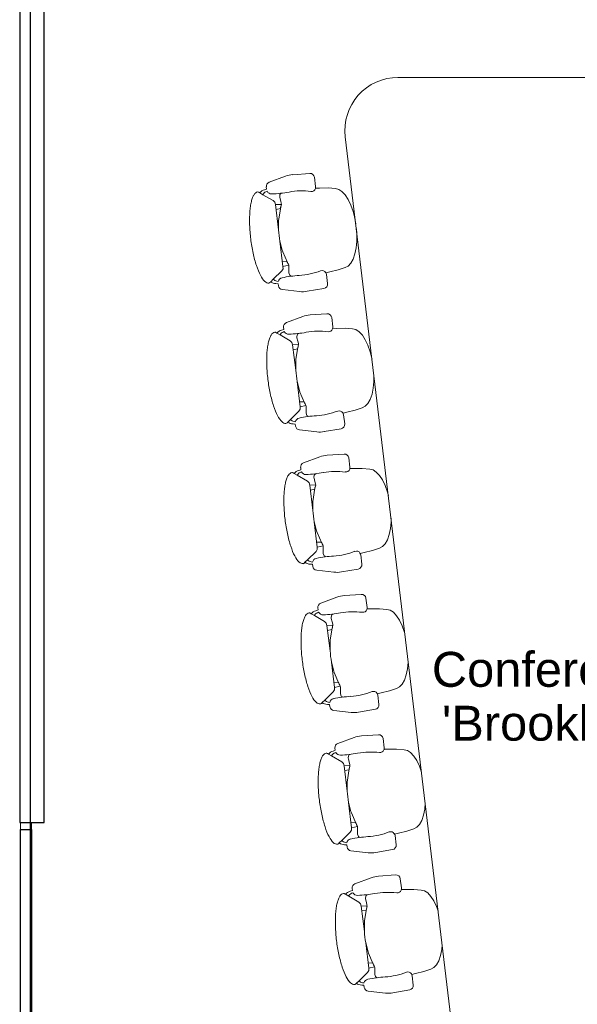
# Model space of a CAD drawing. Header units: inches. Extents: x -1 to 4727, y -3 to 1727.
# Tile 58 of 163: x 2649 to 2775, y 207 to 430. Entities that reach past the tile are written whole.
import ezdxf

# ---------------------------------------------------------------- set-up
doc = ezdxf.new("R2010")
doc.units = ezdxf.units.IN
doc.header["$LTSCALE"] = 42
doc.header["$MEASUREMENT"] = 0
doc.layers.get('0').update_dxf_attribs({"linetype": 'CONTINUOUS'})
for name, color, linetype in [('I-FURN-CONF', 9, 'CONTINUOUS'), ('I-GLAZ', 8, 'CONTINUOUS'), ('I-WALL', 8, 'CONTINUOUS'), ('Room Names & IDs', 7, 'CONTINUOUS'), ('triSpaceLayer', 7, 'CONTINUOUS')]:
    doc.layers.add(name, color=color, linetype=linetype)
doc.styles.add('PDF Helvetica', font='Helvetica.ttf')

# ---------------------------------------------------------------- blocks, each defined once
blk = doc.blocks.new('Rectangular Mullion - IOC - Typical-7565970-FURNITURE PLAN - FLOOR 09 - EAST')
at = {"lineweight": 18}
for p, q in [((-1.5625, 1.25), (0, 1.25)), ((-1.5625, -1.25), (-1.5625, 1.25)), ((0, 1.25), (0, -1.25)), ((0, -1.25), (-1.5625, -1.25))]:
    blk.add_line(p, q, dxfattribs=at)
blk = doc.blocks.new('CISCO Conference Units - Type 18_-4_ x 8_-6_-V194-FURNITURE PLAN - FLOOR 09 - EAST')
at = {"lineweight": 9}
for p, q in [((36.91, 127), (-36.91, 127)), ((-48.83, 113.57), (-21.23, -116.43)), ((-60.7, 104.98), (-56.86, 105.25)), ((-66.05, 103.25), (-62.36, 104.62)), ((-55.8, 104.38), (-55.54, 102.31)), ((-68.4, 101), (-68.19, 100.87)), ((-67.47, 100.45), (-68.19, 100.87)), ((-67.47, 100.45), (-65.17, 99.1)), ((-67.14, 101.55), (-66.65, 101.72)), ((-66.51, 101.23), (-66.8, 101.11)), ((-66.65, 101.72), (-66.7, 102.21)), ((-63.68, 99.93), (-63.61, 100.47)), ((-63.61, 100.47), (-63.53, 100.62)), ((-63.53, 100.62), (-63.28, 100.8)), ((-55.57, 101.96), (-54.67, 101.96)), ((-54.67, 101.96), (-52.74, 101.98)), ((-52.74, 101.98), (-51.05, 101.82)), ((-51.05, 101.82), (-50.32, 101.66)), ((-50.32, 101.66), (-49.58, 101.19)), ((-49.58, 101.19), (-48.86, 100.42)), ((-48.86, 100.42), (-48.18, 99.38)), ((-65.17, 99.1), (-64.77, 98.73)), ((-64.77, 98.73), (-64.65, 98.22)), ((-63.3, 98.26), (-64.65, 98.22)), ((-64.65, 98.22), (-63.92, 92.49)), ((-63.67, 99.81), (-63.68, 99.93)), ((-63.45, 99.01), (-63.67, 99.81)), ((-63.33, 98.5), (-63.45, 99.01)), ((-63.45, 97.6), (-63.29, 98.21)), ((-63.29, 98.21), (-63.33, 98.5)), ((-48.18, 99.38), (-47.58, 98.11)), ((-47.58, 98.11), (-47.07, 96.66)), ((-64.51, 97.11), (-63.51, 97.3)), ((-63.9, 94.95), (-63.45, 97.6)), ((-47.07, 96.66), (-46.76, 95.43)), ((-63.92, 92.49), (-63.91, 94.6)), ((-63.91, 94.6), (-63.9, 94.95)), ((-63.61, 89.91), (-62.93, 84.17)), ((-63.08, 87.87), (-63.61, 89.91)), ((-46.24, 89.94), (-46.39, 88.4)), ((-46.24, 91.2), (-46.24, 89.94)), ((-62.98, 87.52), (-63.08, 87.87)), ((-61.92, 85.06), (-62.98, 87.52)), ((-46.67, 87.03), (-47.07, 85.86)), ((-46.39, 88.4), (-46.67, 87.03)), ((-63.06, 85.28), (-62.04, 85.34)), ((-61.61, 84.51), (-61.92, 85.06)), ((-47.58, 84.94), (-48.19, 84.3)), ((-47.07, 85.86), (-47.58, 84.94)), ((-63.22, 83.2), (-65.13, 81.32)), ((-62.92, 83.64), (-63.22, 83.2)), ((-61.61, 84.46), (-62.93, 84.17)), ((-62.93, 84.17), (-62.92, 83.64)), ((-61.58, 84.22), (-61.61, 84.51)), ((-61.59, 82.87), (-61.57, 83.69)), ((-61.57, 82.75), (-61.59, 82.87)), ((-61.57, 83.69), (-61.58, 84.22)), ((-61.37, 82.23), (-61.57, 82.75)), ((-52.34, 82.96), (-53.21, 82.74)), ((-50.46, 83.41), (-52.34, 82.96)), ((-48.86, 83.97), (-50.46, 83.41)), ((-48.19, 84.3), (-48.86, 83.97)), ((-65.71, 80.74), (-65.89, 80.57)), ((-65.71, 80.74), (-65.13, 81.32)), ((-64.02, 80.3), (-64.53, 80.33)), ((-64.31, 80.85), (-64.01, 80.8)), ((-63.94, 79.8), (-64.02, 80.3)), ((-61.25, 82.11), (-61.37, 82.23)), ((-60.97, 82), (-61.25, 82.11)), ((-53.1, 82.4), (-52.85, 80.34)), ((-59.16, 78.52), (-63.07, 78.95)), ((-53.67, 79.23), (-57.45, 78.57)), ((-62.16, 71.49), (-58.47, 72.86)), ((-56.81, 73.22), (-52.98, 73.49)), ((-51.91, 72.61), (-51.66, 70.55)), ((-64.51, 69.24), (-64.3, 69.11)), ((-63.59, 68.69), (-64.3, 69.11)), ((-63.25, 69.79), (-62.76, 69.95)), ((-62.63, 69.46), (-62.91, 69.34)), ((-62.76, 69.95), (-62.81, 70.45)), ((-51.68, 70.2), (-50.78, 70.19)), ((-50.78, 70.19), (-48.85, 70.21)), ((-48.85, 70.21), (-47.17, 70.06)), ((-47.17, 70.06), (-46.43, 69.9)), ((-46.43, 69.9), (-45.69, 69.43)), ((-45.69, 69.43), (-44.97, 68.66)), ((-63.59, 68.69), (-61.28, 67.33)), ((-61.28, 67.33), (-60.89, 66.97)), ((-60.89, 66.97), (-60.76, 66.45)), ((-59.8, 68.16), (-59.73, 68.71)), ((-59.78, 68.05), (-59.8, 68.16)), ((-59.57, 67.25), (-59.78, 68.05)), ((-59.73, 68.71), (-59.64, 68.86)), ((-59.64, 68.86), (-59.39, 69.04)), ((-59.44, 66.73), (-59.57, 67.25)), ((-44.97, 68.66), (-44.3, 67.62)), ((-44.3, 67.62), (-43.69, 66.35)), ((-59.41, 66.5), (-60.76, 66.45)), ((-60.76, 66.45), (-60.04, 60.72)), ((-60.62, 65.35), (-59.62, 65.53)), ((-60.01, 63.19), (-59.57, 65.84)), ((-59.57, 65.84), (-59.41, 66.44)), ((-59.41, 66.44), (-59.44, 66.73)), ((-43.69, 66.35), (-43.18, 64.9)), ((-43.18, 64.9), (-42.87, 63.67)), ((-60.04, 60.72), (-60.02, 62.83)), ((-60.02, 62.83), (-60.01, 63.19)), ((-59.72, 58.15), (-59.04, 52.41)), ((-59.2, 56.1), (-59.72, 58.15)), ((-42.36, 58.18), (-42.5, 56.64)), ((-42.35, 59.44), (-42.36, 58.18)), ((-59.1, 55.76), (-59.2, 56.1)), ((-58.03, 53.3), (-59.1, 55.76)), ((-42.5, 56.64), (-42.78, 55.26)), ((-59.17, 53.52), (-58.15, 53.58)), ((-43.18, 54.09), (-43.7, 53.17)), ((-42.78, 55.26), (-43.18, 54.09)), ((-59.33, 51.43), (-61.24, 49.56)), ((-59.03, 51.88), (-59.33, 51.43)), ((-57.72, 52.7), (-59.04, 52.41)), ((-59.04, 52.41), (-59.03, 51.88)), ((-57.73, 52.75), (-58.03, 53.3)), ((-57.69, 52.46), (-57.73, 52.75)), ((-57.7, 51.1), (-57.68, 51.93)), ((-57.68, 51.93), (-57.69, 52.46)), ((-46.57, 51.64), (-48.45, 51.2)), ((-44.97, 52.21), (-46.57, 51.64)), ((-44.3, 52.54), (-44.97, 52.21)), ((-43.7, 53.17), (-44.3, 52.54)), ((-61.83, 48.98), (-61.24, 49.56)), ((-60.43, 49.09), (-60.12, 49.04)), ((-57.69, 50.99), (-57.7, 51.1)), ((-57.49, 50.47), (-57.69, 50.99)), ((-57.37, 50.35), (-57.49, 50.47)), ((-57.08, 50.24), (-57.37, 50.35)), ((-48.45, 51.2), (-49.32, 50.97)), ((-49.21, 50.64), (-48.96, 48.57)), ((-61.83, 48.98), (-62, 48.81)), ((-60.13, 48.53), (-60.64, 48.57)), ((-60.06, 48.04), (-60.13, 48.53)), ((-55.27, 46.75), (-59.18, 47.19)), ((-49.78, 47.47), (-53.57, 46.8)), ((-58.28, 39.72), (-54.59, 41.09)), ((-52.92, 41.45), (-49.09, 41.73)), ((-48.03, 40.85), (-47.77, 38.79)), ((-59.36, 38.03), (-58.87, 38.19)), ((-58.87, 38.19), (-58.92, 38.69)), ((-47.8, 38.44), (-46.9, 38.43)), ((-46.9, 38.43), (-44.97, 38.45)), ((-44.97, 38.45), (-43.28, 38.29)), ((-43.28, 38.29), (-42.54, 38.13)), ((-42.54, 38.13), (-41.8, 37.66)), ((-60.62, 37.47), (-60.41, 37.35)), ((-59.7, 36.93), (-60.41, 37.35)), ((-59.7, 36.93), (-57.4, 35.57)), ((-58.74, 37.7), (-59.03, 37.58)), ((-55.91, 36.4), (-55.84, 36.95)), ((-55.89, 36.28), (-55.91, 36.4)), ((-55.68, 35.49), (-55.89, 36.28)), ((-55.84, 36.95), (-55.75, 37.09)), ((-55.75, 37.09), (-55.5, 37.27)), ((-41.8, 37.66), (-41.08, 36.89)), ((-41.08, 36.89), (-40.41, 35.86)), ((-40.41, 35.86), (-39.81, 34.59)), ((-57.4, 35.57), (-57, 35.21)), ((-57, 35.21), (-56.88, 34.69)), ((-55.53, 34.73), (-56.88, 34.69)), ((-56.88, 34.69), (-56.15, 28.96)), ((-56.74, 33.59), (-55.73, 33.77)), ((-56.12, 31.43), (-55.68, 34.07)), ((-55.56, 34.97), (-55.68, 35.49)), ((-55.68, 34.07), (-55.52, 34.68)), ((-55.52, 34.68), (-55.56, 34.97)), ((-39.81, 34.59), (-39.29, 33.13)), ((-56.14, 31.07), (-56.12, 31.43)), ((-39.29, 33.13), (-39.07, 32.24)), ((-56.15, 28.96), (-56.14, 31.07)), ((-38.47, 27.22), (-38.47, 26.41)), ((-55.83, 26.39), (-55.15, 20.65)), ((-55.31, 24.34), (-55.83, 26.39)), ((-38.61, 24.88), (-38.89, 23.5)), ((-38.47, 26.41), (-38.61, 24.88)), ((-55.21, 24), (-55.31, 24.34)), ((-54.14, 21.54), (-55.21, 24)), ((-39.3, 22.33), (-39.81, 21.41)), ((-38.89, 23.5), (-39.3, 22.33)), ((-55.15, 20.12), (-55.44, 19.67)), ((-55.28, 21.75), (-54.26, 21.82)), ((-53.83, 20.93), (-55.15, 20.65)), ((-55.15, 20.65), (-55.15, 20.12)), ((-53.84, 20.99), (-54.14, 21.54)), ((-53.8, 20.7), (-53.84, 20.99)), ((-53.81, 19.34), (-53.8, 20.17)), ((-53.8, 20.17), (-53.8, 20.7)), ((-41.09, 20.44), (-42.69, 19.88)), ((-40.41, 20.77), (-41.09, 20.44)), ((-39.81, 21.41), (-40.41, 20.77)), ((-55.44, 19.67), (-57.35, 17.79)), ((-53.8, 19.22), (-53.81, 19.34)), ((-53.6, 18.71), (-53.8, 19.22)), ((-53.48, 18.59), (-53.6, 18.71)), ((-53.2, 18.47), (-53.48, 18.59)), ((-44.57, 19.44), (-45.44, 19.21)), ((-45.33, 18.88), (-45.07, 16.81)), ((-42.69, 19.88), (-44.57, 19.44)), ((-57.94, 17.22), (-58.12, 17.04)), ((-57.94, 17.22), (-57.35, 17.79)), ((-56.24, 16.77), (-56.76, 16.81)), ((-56.54, 17.33), (-56.23, 17.28)), ((-56.17, 16.28), (-56.24, 16.77)), ((-45.89, 15.7), (-49.68, 15.04)), ((-51.38, 14.99), (-55.29, 15.43)), ((-54.39, 7.96), (-50.7, 9.33)), ((-49.04, 9.69), (-45.2, 9.96)), ((-44.14, 9.09), (-43.89, 7.02)), ((-54.99, 6.43), (-55.04, 6.92)), ((-43.01, 6.67), (-41.08, 6.69)), ((-41.08, 6.69), (-39.39, 6.53)), ((-56.74, 5.71), (-56.53, 5.58)), ((-55.82, 5.17), (-56.53, 5.58)), ((-55.82, 5.17), (-53.51, 3.81)), ((-55.48, 6.27), (-54.99, 6.43)), ((-54.85, 5.94), (-55.14, 5.82)), ((-52.02, 4.64), (-51.95, 5.18)), ((-52.01, 4.52), (-52.02, 4.64)), ((-51.79, 3.72), (-52.01, 4.52)), ((-51.95, 5.18), (-51.87, 5.33)), ((-51.87, 5.33), (-51.62, 5.51)), ((-43.91, 6.67), (-43.01, 6.67)), ((-39.39, 6.53), (-38.66, 6.37)), ((-38.66, 6.37), (-37.92, 5.9)), ((-37.92, 5.9), (-37.2, 5.13)), ((-37.2, 5.13), (-36.52, 4.09)), ((-53.51, 3.81), (-53.11, 3.44)), ((-53.11, 3.44), (-52.99, 2.93)), ((-51.64, 2.97), (-52.99, 2.93)), ((-52.99, 2.93), (-52.26, -2.8)), ((-52.24, -0.34), (-51.8, 2.31)), ((-51.8, 2.31), (-51.63, 2.92)), ((-51.67, 3.21), (-51.79, 3.72)), ((-51.63, 2.92), (-51.67, 3.21)), ((-36.52, 4.09), (-35.92, 2.82)), ((-35.92, 2.82), (-35.41, 1.37)), ((-52.85, 1.82), (-51.85, 2.01)), ((-35.41, 1.37), (-35.33, 1.04)), ((-52.26, -2.8), (-52.25, -0.69)), ((-52.25, -0.69), (-52.24, -0.34)), ((-51.95, -5.38), (-51.27, -11.12)), ((-51.43, -7.42), (-51.95, -5.38)), ((-34.58, -5.35), (-34.73, -6.89)), ((-34.58, -5.15), (-34.58, -5.35)), ((-51.32, -7.76), (-51.43, -7.42)), ((-50.26, -10.23), (-51.32, -7.76)), ((-35.01, -8.26), (-35.41, -9.43)), ((-34.73, -6.89), (-35.01, -8.26)), ((-51.4, -10.01), (-50.38, -9.94)), ((-49.95, -10.83), (-51.27, -11.12)), ((-51.27, -11.12), (-51.26, -11.64)), ((-49.95, -10.78), (-50.26, -10.23)), ((-49.92, -11.07), (-49.95, -10.78)), ((-49.91, -11.6), (-49.92, -11.07)), ((-36.53, -10.99), (-37.2, -11.32)), ((-35.92, -10.35), (-36.53, -10.99)), ((-35.41, -9.43), (-35.92, -10.35)), ((-51.56, -12.09), (-53.47, -13.97)), ((-51.26, -11.64), (-51.56, -12.09)), ((-49.93, -12.42), (-49.91, -11.6)), ((-49.91, -12.54), (-49.93, -12.42)), ((-49.72, -13.05), (-49.91, -12.54)), ((-49.6, -13.17), (-49.72, -13.05)), ((-49.31, -13.29), (-49.6, -13.17)), ((-40.68, -12.33), (-41.55, -12.55)), ((-41.44, -12.89), (-41.19, -14.95)), ((-38.8, -11.88), (-40.68, -12.33)), ((-37.2, -11.32), (-38.8, -11.88)), ((-54.05, -14.55), (-54.23, -14.72)), ((-54.05, -14.55), (-53.47, -13.97)), ((-52.36, -14.99), (-52.87, -14.95)), ((-52.65, -14.44), (-52.35, -14.49)), ((-52.28, -15.49), (-52.36, -14.99)), ((-47.5, -16.77), (-51.41, -16.34)), ((-42.01, -16.06), (-45.79, -16.72)), ((-45.15, -22.07), (-41.32, -21.8)), ((-50.5, -23.8), (-46.81, -22.43)), ((-40.25, -22.67), (-40, -24.74)), ((-52.85, -26.05), (-52.64, -26.18)), ((-51.93, -26.6), (-52.64, -26.18)), ((-51.93, -26.6), (-49.62, -27.96)), ((-51.59, -25.5), (-51.1, -25.34)), ((-50.97, -25.83), (-51.25, -25.95)), ((-51.1, -25.34), (-51.15, -24.84)), ((-48.14, -27.13), (-48.07, -26.58)), ((-48.07, -26.58), (-47.98, -26.43)), ((-47.98, -26.43), (-47.73, -26.25)), ((-40.03, -25.09), (-39.12, -25.1)), ((-39.12, -25.1), (-37.2, -25.07)), ((-37.2, -25.07), (-35.51, -25.23)), ((-35.51, -25.23), (-34.77, -25.39)), ((-34.77, -25.39), (-34.03, -25.86)), ((-34.03, -25.86), (-33.31, -26.63)), ((-33.31, -26.63), (-32.64, -27.67)), ((-49.62, -27.96), (-49.23, -28.32)), ((-49.23, -28.32), (-49.1, -28.83)), ((-47.75, -28.79), (-49.1, -28.83)), ((-49.1, -28.83), (-48.38, -34.57)), ((-48.12, -27.24), (-48.14, -27.13)), ((-47.91, -28.04), (-48.12, -27.24)), ((-47.78, -28.55), (-47.91, -28.04)), ((-47.91, -29.45), (-47.75, -28.84)), ((-47.75, -28.84), (-47.78, -28.55)), ((-32.64, -27.67), (-32.03, -28.94)), ((-32.03, -28.94), (-31.57, -30.26)), ((-48.96, -29.94), (-47.96, -29.76)), ((-48.35, -32.1), (-47.91, -29.45)), ((-48.38, -34.57), (-48.37, -32.46)), ((-48.37, -32.46), (-48.35, -32.1)), ((-48.06, -37.14), (-47.38, -42.88)), ((-47.54, -39.19), (-48.06, -37.14)), ((-30.72, -37.35), (-30.84, -38.65)), ((-47.44, -39.53), (-47.54, -39.19)), ((-46.37, -41.99), (-47.44, -39.53)), ((-31.12, -40.03), (-31.52, -41.2)), ((-30.84, -38.65), (-31.12, -40.03)), ((-47.51, -41.77), (-46.49, -41.71)), ((-46.07, -42.54), (-46.37, -41.99)), ((-32.04, -42.11), (-32.64, -42.75)), ((-31.52, -41.2), (-32.04, -42.11)), ((-47.67, -43.86), (-49.56, -45.72)), ((-47.37, -43.41), (-47.67, -43.86)), ((-46.06, -42.59), (-47.38, -42.88)), ((-47.38, -42.88), (-47.37, -43.41)), ((-46.03, -42.83), (-46.07, -42.54)), ((-46.04, -44.19), (-46.02, -43.36)), ((-46.03, -44.3), (-46.04, -44.19)), ((-46.02, -43.36), (-46.03, -42.83)), ((-45.83, -44.82), (-46.03, -44.3)), ((-36.79, -44.09), (-37.66, -44.32)), ((-34.91, -43.65), (-36.79, -44.09)), ((-33.31, -43.08), (-34.91, -43.65)), ((-32.64, -42.75), (-33.31, -43.08)), ((-50.17, -46.31), (-50.34, -46.48)), ((-50.17, -46.31), (-49.58, -45.73)), ((-48.47, -46.76), (-48.99, -46.72)), ((-48.77, -46.2), (-48.46, -46.25)), ((-48.4, -47.25), (-48.47, -46.76)), ((-45.71, -44.94), (-45.83, -44.82)), ((-45.42, -45.05), (-45.71, -44.94)), ((-37.55, -44.65), (-37.3, -46.71)), ((-43.61, -48.54), (-47.52, -48.1)), ((-38.12, -47.82), (-41.91, -48.48)), ((-46.62, -55.57), (-42.93, -54.2)), ((-41.26, -53.83), (-37.43, -53.56)), ((-36.37, -54.44), (-36.11, -56.5)), ((-48.97, -57.82), (-48.75, -57.94)), ((-48.04, -58.36), (-48.75, -57.94)), ((-47.7, -57.26), (-47.21, -57.1)), ((-47.08, -57.59), (-47.37, -57.71)), ((-47.21, -57.1), (-47.26, -56.6)), ((-36.14, -56.85), (-35.24, -56.86)), ((-35.24, -56.86), (-33.31, -56.84)), ((-33.31, -56.84), (-31.62, -57)), ((-31.62, -57), (-30.89, -57.15)), ((-30.89, -57.15), (-30.14, -57.63)), ((-30.14, -57.63), (-29.42, -58.4)), ((-48.04, -58.36), (-45.74, -59.72)), ((-45.74, -59.72), (-45.34, -60.08)), ((-45.34, -60.08), (-45.22, -60.6)), ((-44.25, -58.89), (-44.18, -58.34)), ((-44.24, -59), (-44.25, -58.89)), ((-44.02, -59.8), (-44.24, -59)), ((-44.18, -58.34), (-44.09, -58.2)), ((-44.09, -58.2), (-43.85, -58.02)), ((-43.9, -60.32), (-44.02, -59.8)), ((-29.42, -58.4), (-28.75, -59.43)), ((-28.75, -59.43), (-28.15, -60.7)), ((-43.87, -60.56), (-45.22, -60.6)), ((-45.22, -60.6), (-44.49, -66.33)), ((-45.08, -61.7), (-44.07, -61.52)), ((-44.46, -63.86), (-44.02, -61.22)), ((-44.02, -61.22), (-43.86, -60.61)), ((-43.86, -60.61), (-43.9, -60.32)), ((-28.15, -60.7), (-27.8, -61.7)), ((-44.49, -66.33), (-44.48, -64.22)), ((-44.48, -64.22), (-44.46, -63.86)), ((-44.17, -68.9), (-43.49, -74.64)), ((-43.65, -70.95), (-44.17, -68.9)), ((-43.55, -71.29), (-43.65, -70.95)), ((-42.48, -73.75), (-43.55, -71.29)), ((-26.95, -70.41), (-27.23, -71.79)), ((-26.86, -69.46), (-26.95, -70.41)), ((-43.62, -73.54), (-42.61, -73.47)), ((-27.64, -72.96), (-28.15, -73.88)), ((-27.23, -71.79), (-27.64, -72.96)), ((-43.79, -75.62), (-45.69, -77.5)), ((-43.49, -75.17), (-43.79, -75.62)), ((-42.17, -74.36), (-43.49, -74.64)), ((-43.49, -74.64), (-43.49, -75.17)), ((-42.18, -74.3), (-42.48, -73.75)), ((-42.14, -74.59), (-42.18, -74.3)), ((-42.15, -75.95), (-42.14, -75.12)), ((-42.14, -75.12), (-42.14, -74.59)), ((-31.03, -75.41), (-32.91, -75.85)), ((-29.43, -74.85), (-31.03, -75.41)), ((-28.75, -74.51), (-29.43, -74.85)), ((-28.15, -73.88), (-28.75, -74.51)), ((-46.28, -78.07), (-45.69, -77.5)), ((-44.88, -77.96), (-44.57, -78.01)), ((-42.14, -76.07), (-42.15, -75.95)), ((-41.94, -76.58), (-42.14, -76.07)), ((-41.82, -76.7), (-41.94, -76.58)), ((-41.54, -76.81), (-41.82, -76.7)), ((-32.91, -75.85), (-33.78, -76.08)), ((-33.67, -76.41), (-33.41, -78.48)), ((-46.28, -78.07), (-46.46, -78.25)), ((-44.58, -78.52), (-45.1, -78.48)), ((-44.51, -79.01), (-44.58, -78.52)), ((-39.72, -80.3), (-43.63, -79.86)), ((-34.23, -79.58), (-38.02, -80.25))]:
    blk.add_line(p, q, dxfattribs=at)
for centre, radius, start, end in [((-36.91, 115), 12, 90, 186.8428), ((-60.27, 99), 6, 94.0643, 110.3925), ((-56.79, 104.26), 1, 7, 94.0643), ((-65.7, 102.31), 1, 110.3925, 185.698), ((-68.63, 100.61), 0.45, 59.4809, 96.3775), ((-66.65, 99.65), 1.96, 104.4331, 141.5669), ((-66.29, 99.9), 1.31, 112.9454, 154.8944), ((-65.52, 101.75), 1.13, 207.7831, 271.9363), ((-66.36, 126.82), 26.21, 271.9363, 280.5466), ((-58.64, 85.32), 16, 82.7341, 100.5466), ((-56.49, 102.12), 0.937, 262.7341, 342.4422), ((-56.54, 102.19), 1, 339.4862, 7), ((-40.94, 93.01), 22.97, 166.7776, 169.2357), ((-63.24, 91.26), 17, 8.832, 14.1996), ((-31.6, 95.15), 32.43, 184.709, 189.291), ((-63.24, 91.26), 17, 359.8004, 5.0009), ((-41.18, 94.97), 22.97, 204.7643, 207.2224), ((-60.21, 98.14), 16, 273.4534, 291.2659), ((-54.07, 82.36), 0.937, 31.5578, 111.2659), ((-54.09, 82.28), 1, 7, 34.5138), ((-66.2, 80.89), 0.45, 277.6225, 314.5191), ((-64.52, 82.3), 1.96, 232.4331, 269.5669), ((-64.11, 82.15), 1.31, 219.1056, 261.0546), ((-62.91, 80.54), 1.13, 102.0637, 166.2169), ((-57.67, 56), 26.21, 93.4534, 102.0637), ((-53.84, 80.22), 1, 279.9357, 7), ((-62.95, 79.95), 1, 188.302, 263.6075), ((-58.49, 84.48), 6, 263.6075, 279.9357), ((-61.81, 70.55), 1, 110.3925, 185.698), ((-56.38, 67.23), 6, 94.0643, 110.3925), ((-52.9, 72.49), 1, 7, 94.0643), ((-64.74, 68.85), 0.45, 59.4809, 96.3775), ((-62.76, 67.89), 1.96, 104.4331, 141.5669), ((-62.4, 68.14), 1.31, 112.9454, 154.8944), ((-61.63, 69.99), 1.13, 207.7831, 271.9363), ((-62.48, 95.06), 26.21, 271.9363, 280.5466), ((-54.75, 53.56), 16, 82.7341, 100.5466), ((-52.61, 70.36), 0.937, 262.7341, 342.4422), ((-52.65, 70.43), 1, 339.4862, 7), ((-37.05, 61.24), 22.97, 166.7776, 169.2357), ((-59.35, 59.5), 17, 12.6601, 14.1996), ((-27.71, 63.38), 32.43, 184.709, 189.291), ((-59.35, 59.5), 17, 359.8004, 0.8236), ((-37.29, 63.2), 22.97, 204.7643, 207.2224), ((-56.33, 66.38), 16, 273.4534, 291.2659), ((-50.18, 50.59), 0.937, 31.5578, 111.2659), ((-60.22, 50.38), 1.31, 219.1056, 261.0546), ((-59.02, 48.77), 1.13, 102.0637, 166.2169), ((-53.78, 24.24), 26.21, 93.4534, 102.0637), ((-50.21, 50.52), 1, 7, 34.5138), ((-62.32, 49.13), 0.45, 277.6225, 314.5191), ((-60.63, 50.53), 1.96, 232.4331, 269.5669), ((-59.07, 48.18), 1, 188.302, 263.6075), ((-49.95, 48.45), 1, 279.9357, 7), ((-54.6, 52.71), 6, 263.6075, 279.9357), ((-52.5, 35.47), 6, 94.0643, 110.3925), ((-49.02, 40.73), 1, 7, 94.0643), ((-58.87, 36.13), 1.96, 104.4331, 141.5669), ((-57.93, 38.79), 1, 110.3925, 185.698), ((-48.72, 38.6), 0.937, 262.7341, 342.4422), ((-48.76, 38.67), 1, 339.4862, 7), ((-60.85, 37.08), 0.45, 59.4809, 96.3775), ((-58.52, 36.37), 1.31, 112.9454, 154.8944), ((-57.74, 38.23), 1.13, 207.7831, 271.9363), ((-58.59, 63.3), 26.21, 271.9363, 280.5466), ((-50.86, 21.79), 16, 82.7341, 100.5466), ((-33.16, 29.48), 22.97, 166.7776, 169.2357), ((-23.83, 31.62), 32.43, 184.709, 189.291), ((-33.4, 31.44), 22.97, 204.7643, 207.2224), ((-55.14, 17.01), 1.13, 102.0637, 166.2169), ((-49.9, -7.52), 26.21, 93.4534, 102.0637), ((-52.44, 34.62), 16, 273.4534, 291.2659), ((-46.29, 18.83), 0.937, 31.5578, 111.2659), ((-46.32, 18.75), 1, 7, 34.5138), ((-58.43, 17.36), 0.45, 277.6225, 314.5191), ((-56.74, 18.77), 1.96, 232.4331, 269.5669), ((-56.34, 18.62), 1.31, 219.1056, 261.0546), ((-55.18, 16.42), 1, 188.302, 263.6075), ((-46.07, 16.69), 1, 279.9357, 7), ((-50.71, 20.95), 6, 263.6075, 279.9357), ((-48.61, 3.71), 6, 94.0643, 110.3925), ((-45.13, 8.97), 1, 7, 94.0643), ((-54.04, 7.02), 1, 110.3925, 185.698), ((-44.88, 6.9), 1, 339.4862, 7), ((-56.97, 5.32), 0.45, 59.4809, 96.3775), ((-54.99, 4.36), 1.96, 104.4331, 141.5669), ((-54.63, 4.61), 1.31, 112.9454, 154.8944), ((-53.86, 6.46), 1.13, 207.7831, 271.9363), ((-54.7, 31.53), 26.21, 271.9363, 280.5466), ((-46.98, -9.97), 16, 82.7341, 100.5466), ((-44.83, 6.83), 0.937, 262.7341, 342.4422), ((-29.28, -2.28), 22.97, 166.7776, 169.2357), ((-19.94, -0.14), 32.43, 184.709, 189.291), ((-29.52, -0.32), 22.97, 204.7643, 207.2224), ((-46.01, -39.28), 26.21, 93.4534, 102.0637), ((-48.55, 2.85), 16, 273.4534, 291.2659), ((-42.41, -12.93), 0.937, 31.5578, 111.2659), ((-42.43, -13.01), 1, 7, 34.5138), ((-54.55, -14.4), 0.45, 277.6225, 314.5191), ((-52.86, -12.99), 1.96, 232.4331, 269.5669), ((-52.45, -13.14), 1.31, 219.1056, 261.0546), ((-51.25, -14.75), 1.13, 102.0637, 166.2169), ((-51.3, -15.34), 1, 188.302, 263.6075), ((-42.18, -15.07), 1, 279.9357, 7), ((-46.83, -10.81), 6, 263.6075, 279.9357), ((-44.72, -28.06), 6, 94.0643, 110.3925), ((-41.25, -22.8), 1, 7, 94.0643), ((-50.15, -24.74), 1, 110.3925, 185.698), ((-53.08, -26.44), 0.45, 59.4809, 96.3775), ((-51.1, -27.4), 1.96, 104.4331, 141.5669), ((-50.74, -27.15), 1.31, 112.9454, 154.8944), ((-49.97, -25.3), 1.13, 207.7831, 271.9363), ((-50.82, -0.23), 26.21, 271.9363, 280.5466), ((-43.09, -41.73), 16, 82.7341, 100.5466), ((-40.95, -24.93), 0.937, 262.7341, 342.4422), ((-40.99, -24.86), 1, 339.4862, 7), ((-25.39, -34.05), 22.97, 166.7776, 169.2357), ((-16.06, -31.9), 32.43, 184.709, 189.291), ((-25.63, -32.08), 22.97, 204.7643, 207.2224), ((-44.67, -28.91), 16, 273.4534, 291.2659), ((-38.52, -44.7), 0.937, 31.5578, 111.2659), ((-38.55, -44.77), 1, 7, 34.5138), ((-50.66, -46.16), 0.45, 277.6225, 314.5191), ((-48.97, -44.75), 1.96, 232.4331, 269.5669), ((-48.56, -44.91), 1.31, 219.1056, 261.0546), ((-47.37, -46.52), 1.13, 102.0637, 166.2169), ((-42.12, -71.05), 26.21, 93.4534, 102.0637), ((-38.29, -46.84), 1, 279.9357, 7), ((-47.41, -47.11), 1, 188.302, 263.6075), ((-42.94, -42.57), 6, 263.6075, 279.9357), ((-46.27, -56.5), 1, 110.3925, 185.698), ((-40.84, -59.82), 6, 94.0643, 110.3925), ((-37.36, -54.56), 1, 7, 94.0643), ((-49.19, -58.2), 0.45, 59.4809, 96.3775), ((-47.22, -59.16), 1.96, 104.4331, 141.5669), ((-46.86, -58.92), 1.31, 112.9454, 154.8944), ((-46.08, -57.06), 1.13, 207.7831, 271.9363), ((-46.93, -31.99), 26.21, 271.9363, 280.5466), ((-39.2, -73.5), 16, 82.7341, 100.5466), ((-37.06, -56.69), 0.937, 262.7341, 342.4422), ((-37.11, -56.62), 1, 339.4862, 7), ((-21.5, -65.81), 22.97, 166.7776, 169.2357), ((-12.17, -63.67), 32.43, 184.709, 189.291), ((-21.75, -63.85), 22.97, 204.7643, 207.2224), ((-40.78, -60.67), 16, 273.4534, 291.2659), ((-34.63, -76.46), 0.937, 31.5578, 111.2659), ((-44.68, -76.67), 1.31, 219.1056, 261.0546), ((-43.48, -78.28), 1.13, 102.0637, 166.2169), ((-38.24, -102.81), 26.21, 93.4534, 102.0637), ((-34.66, -76.53), 1, 7, 34.5138), ((-46.77, -77.93), 0.45, 277.6225, 314.5191), ((-45.08, -76.52), 1.96, 232.4331, 269.5669), ((-43.52, -78.87), 1, 188.302, 263.6075), ((-39.05, -74.34), 6, 263.6075, 279.9357), ((-34.41, -78.6), 1, 279.9357, 7)]:
    blk.add_arc(centre, radius, start, end, dxfattribs=at)
for points in [[(-66.14, 80.44), (-66.29, 80.43), (-66.6, 80.47), (-67.23, 80.91), (-68.05, 82.07), (-68.97, 84.31), (-69.6, 86.7), (-70, 88.79), (-70.31, 90.94), (-70.48, 93.11), (-70.5, 95.14), (-70.44, 96.55), (-70.31, 97.82), (-70.1, 98.92), (-69.82, 99.82), (-69.49, 100.49), (-69.11, 100.92), (-68.82, 101.04), (-68.68, 101.06)], [(-62.26, 48.68), (-62.41, 48.66), (-62.71, 48.71), (-63.35, 49.15), (-64.16, 50.3), (-65.08, 52.54), (-65.72, 54.94), (-66.11, 57.03), (-66.43, 59.18), (-66.6, 61.35), (-66.62, 63.38), (-66.56, 64.79), (-66.42, 66.06), (-66.21, 67.16), (-65.94, 68.05), (-65.61, 68.72), (-65.22, 69.16), (-64.94, 69.28), (-64.79, 69.3)], [(-58.37, 16.92), (-58.52, 16.9), (-58.82, 16.95), (-59.46, 17.38), (-60.28, 18.54), (-61.19, 20.78), (-61.83, 23.17), (-62.23, 25.26), (-62.54, 27.42), (-62.71, 29.59), (-62.73, 31.61), (-62.67, 33.03), (-62.53, 34.3), (-62.33, 35.39), (-62.05, 36.29), (-61.72, 36.96), (-61.33, 37.39), (-61.05, 37.51), (-60.9, 37.53)], [(-54.49, -14.85), (-54.63, -14.86), (-54.94, -14.82), (-55.57, -14.38), (-56.39, -13.22), (-57.31, -10.98), (-57.94, -8.59), (-58.34, -6.5), (-58.65, -4.35), (-58.82, -2.18), (-58.84, -0.15), (-58.78, 1.26), (-58.65, 2.54), (-58.44, 3.63), (-58.17, 4.53), (-57.83, 5.2), (-57.45, 5.63), (-57.17, 5.75), (-57.02, 5.77)], [(-50.6, -46.61), (-50.75, -46.63), (-51.05, -46.58), (-51.69, -46.14), (-52.5, -44.99), (-53.42, -42.74), (-54.06, -40.35), (-54.45, -38.26), (-54.77, -36.11), (-54.94, -33.94), (-54.96, -31.91), (-54.9, -30.5), (-54.76, -29.23), (-54.55, -28.13), (-54.28, -27.24), (-53.95, -26.57), (-53.56, -26.13), (-53.28, -26.01), (-53.13, -25.99)], [(-46.71, -78.37), (-46.86, -78.39), (-47.16, -78.34), (-47.8, -77.91), (-48.62, -76.75), (-49.53, -74.51), (-50.17, -72.11), (-50.57, -70.03), (-50.88, -67.87), (-51.05, -65.7), (-51.07, -63.67), (-51.01, -62.26), (-50.87, -60.99), (-50.67, -59.89), (-50.39, -59), (-50.06, -58.33), (-49.67, -57.9), (-49.39, -57.78), (-49.24, -57.76)]]:
    blk.add_open_spline(points, degree=3, knots=[-1, -1, -1, -1, -0.95, -0.9, -0.8, -0.7, -0.6, -0.55, -0.5, -0.4, -0.35, -0.3, -0.25, -0.2, -0.15, -0.1, -0.05, 0, 0, 0, 0], dxfattribs=at)

msp = doc.modelspace()

# ---------------------------------------------------------------- linework, layer by layer
at = {"layer": 'I-GLAZ'}
msp.add_lwpolyline([(2649.12, 246.75), (2651.62, 246.75), (2651.62, 141.59), (2649.12, 141.59)], close=True, dxfattribs=at)
at = {"layer": 'I-WALL'}
for p, q in [((2648.94, 578.5), (2648.94, 248.31)), ((2654.44, 248.31), (2654.44, 490.38)), ((2648.94, 248.31), (2654.44, 248.31))]:
    msp.add_line(p, q, dxfattribs=at)
at = {"layer": 'triSpaceLayer'}
msp.add_lwpolyline([(2651.38, 493.12), (2913.28, 493.12), (2913.28, 99), (2651.38, 99)], close=True, dxfattribs=at)

# ---------------------------------------------------------------- block references
at = {"layer": 'I-FURN-CONF', "rotation": 359.9917083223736}
msp.add_blockref('CISCO Conference Units - Type 18_-4_ x 8_-6_-V194-FURNITURE PLAN - FLOOR 09 - EAST', (2771.43, 289.98), dxfattribs=at)
at = {"layer": 'I-GLAZ', "lineweight": 9, "xscale": -1, "rotation": 270.0000000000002}
msp.add_blockref('Rectangular Mullion - IOC - Typical-7565970-FURNITURE PLAN - FLOOR 09 - EAST', (2650.38, 248.31), dxfattribs=at)

# ---------------------------------------------------------------- texts
at = {"layer": 'Room Names & IDs', "char_height": 7.9024, "attachment_point": 4, "style": 'PDF Helvetica'}
for s, insert in [('Conference Room', (2742.2, 282.92)), ("'Brooklyn Bridge'", (2744.49, 269.59))]:
    msp.add_mtext(s, dxfattribs=dict(at, insert=insert))

doc.saveas('drawing.dxf')
